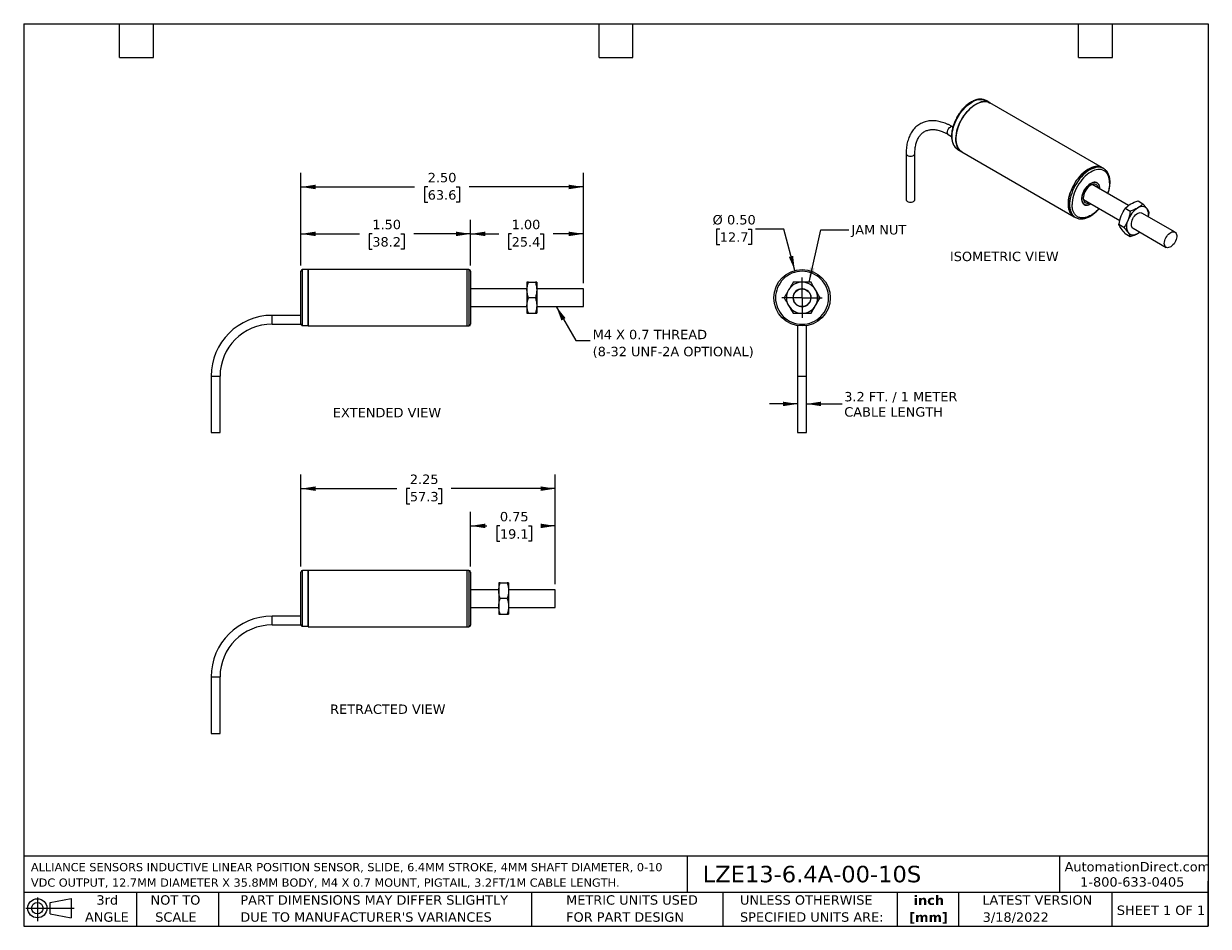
# Model space of a CAD drawing. Header units: inches. Extents: x 0.2 to 10.8, y 0.2 to 8.2.
import ezdxf

# ---------------------------------------------------------------- set-up
doc = ezdxf.new("R2010")
doc.units = ezdxf.units.IN
doc.header["$MEASUREMENT"] = 0
doc.linetypes.add('SLD-Center', pattern=[0.75, 0.6, -0.05, 0.05, -0.05])
doc.linetypes.add('SLD-Solid', pattern=[0])
doc.layers.add('CENTER', color=40, linetype='SLD-Center')
doc.layers.add('DIMENSIONS', color=140, linetype='SLD-Solid', lineweight=25)
doc.layers.add('TEXT', color=140, linetype='SLD-Solid', lineweight=25)
doc.styles.add('SLDTEXTSTYLE0', font='VERDANA.TTF')
doc.styles.add('SLDTEXTSTYLE1', font='VERDANAB.TTF')
doc.styles.get("Standard").update_dxf_attribs({"font": 'VERDANA.TTF'})
doc.dimstyles.new('SLDDIMSTYLE0', dxfattribs={"dimtxt": 0.084961, "dimasz": 0.13, "dimexe": 0, "dimexo": 0.0625, "dimgap": 0.02124, "dimtad": 0, "dimtih": 1, "dimtoh": 1, "dimrnd": 1e-09, "dimzin": 4, "dimdsep": 46, "dimtxsty": 'SLDTEXTSTYLE0', "dimsah": 1, "dimcen": 0.09, "dimadec": 0, "dimazin": 1, "dimtfac": 1, "dimtofl": 0, "dimtmove": 0, "dimatfit": 3, "dimfxl": 0, "dimfrac": 2, "dimtolj": 1, "dimtzin": 12, "dimarcsym": 0})
doc.dimstyles.new('SLDDIMSTYLE1', dxfattribs={"dimtxt": 0.18, "dimasz": 0.13, "dimexe": 0, "dimexo": 0.0625, "dimgap": 0, "dimtad": 0, "dimtih": 1, "dimtoh": 1, "dimdec": 0, "dimrnd": 1e-09, "dimzin": 0, "dimdsep": 46, "dimtxsty": 'Standard', "dimsah": 1, "dimcen": 0.09, "dimadec": 0, "dimazin": 0, "dimtfac": 0.13, "dimtdec": 0, "dimtofl": 0, "dimtmove": 0, "dimatfit": 3, "dimfxl": 0, "dimfrac": 2, "dimtolj": 1, "dimtzin": 0, "dimarcsym": 0})
doc.dimstyles.new('SLDDIMSTYLE2', dxfattribs={"dimtxt": 0.084961, "dimasz": 0.13, "dimexe": 0, "dimexo": 0.0625, "dimgap": 0.02124, "dimtad": 0, "dimtih": 1, "dimtoh": 1, "dimrnd": 1e-09, "dimzin": 12, "dimdsep": 46, "dimtxsty": 'SLDTEXTSTYLE0', "dimsah": 1, "dimcen": 0.09, "dimadec": 0, "dimazin": 3, "dimtfac": 1, "dimtmove": 0, "dimatfit": 0, "dimfxl": 0, "dimfrac": 2, "dimtolj": 1, "dimtzin": 12, "dimarcsym": 0})
doc.dimstyles.new('SLDDIMSTYLE3', dxfattribs={"dimtxt": 0.084961, "dimasz": 0.13, "dimexe": 0, "dimexo": 0.0625, "dimgap": 0.02124, "dimtad": 0, "dimtih": 1, "dimtoh": 1, "dimrnd": 1e-09, "dimzin": 0, "dimdsep": 46, "dimtxsty": 'SLDTEXTSTYLE0', "dimsah": 1, "dimcen": 0, "dimadec": 0, "dimazin": 0, "dimtfac": 1, "dimtofl": 0, "dimtmove": 0, "dimatfit": 3, "dimfxl": 0, "dimfrac": 2, "dimtolj": 1, "dimtzin": 12, "dimarcsym": 0})
doc.dimstyles.new('SLDDIMSTYLE4', dxfattribs={"dimtxt": 0.084961, "dimasz": 0.13, "dimexe": 0, "dimexo": 0.0625, "dimgap": 0.02124, "dimtad": 0, "dimtih": 1, "dimtoh": 1, "dimrnd": 1e-09, "dimdsep": 46, "dimtxsty": 'SLDTEXTSTYLE0', "dimsah": 1, "dimcen": 0.09, "dimadec": 0, "dimazin": 2, "dimtfac": 1, "dimtofl": 0, "dimtmove": 0, "dimatfit": 3, "dimfxl": 0, "dimfrac": 2, "dimtolj": 1, "dimtzin": 12, "dimarcsym": 0})
doc.dimstyles.new('SLDDIMSTYLE5', dxfattribs={"dimtxt": 0.084961, "dimasz": 0.13, "dimexe": 0, "dimexo": 0.0625, "dimgap": 0.02124, "dimtad": 0, "dimtih": 1, "dimtoh": 1, "dimrnd": 1e-09, "dimzin": 12, "dimdsep": 46, "dimtxsty": 'SLDTEXTSTYLE0', "dimsah": 1, "dimcen": 0.09, "dimadec": 0, "dimazin": 3, "dimtfac": 1, "dimtofl": 0, "dimtmove": 0, "dimatfit": 3, "dimfxl": 0, "dimfrac": 2, "dimtolj": 1, "dimtzin": 12, "dimarcsym": 0})

# ---------------------------------------------------------------- blocks, each defined once
blk = doc.blocks.new('Block11')
at = {"color": 7, "linetype": 'SLD-Solid', "lineweight": 18}
for p, q in [((0, 0.113), (0.428, 0.113)), ((0.102, 0.209), (0.102, 0)), ((0.216, 0.164), (0.401, 0.198)), ((0.216, 0.063), (0.216, 0.164)), ((0.401, 0.198), (0.401, 0.029)), ((0.216, 0.063), (0.401, 0.029))]:
    blk.add_line(p, q, dxfattribs=at)
for radius in [0.0846, 0.0506]:
    blk.add_circle((0.102, 0.113), radius, dxfattribs=at)
blk = doc.blocks.new('Block12')
at = {"color": 7, "linetype": 'Continuous'}
blk.add_blockref('Block11', (0, 0), dxfattribs=at)
blk = doc.blocks.new('SW_NOTE_0')
at = {"layer": 'TEXT', "color": 0, "char_height": 0.07292, "attachment_point": 1, "style": 'SLDTEXTSTYLE0'}
for s, insert in [('ALLIANCE SENSORS INDUCTIVE LINEAR POSITION SENSOR, SLIDE, 6.4MM STROKE, 4MM SHAFT DIAMETER, 0-10 ', (0, 0.093)), ('VDC OUTPUT, 12.7MM DIAMETER X 35.8MM BODY, M4 X 0.7 MOUNT, PIGTAIL, 3.2FT/1M CABLE LENGTH.', (0, -0.044))]:
    blk.add_mtext(s, dxfattribs=dict(at, insert=insert))
blk = doc.blocks.new('SW_NOTE_0_1')
at = {"layer": 'TEXT', "color": 0, "char_height": 0.0833, "attachment_point": 2, "style": 'SLDTEXTSTYLE1'}
for s, insert in [('inch', (0.125, 0.106)), ('[mm]', (0.122, -0.045))]:
    blk.add_mtext(s, dxfattribs=dict(at, insert=insert))
blk = doc.blocks.new('SW_NOTE_0_2')
at = {"layer": 'TEXT', "color": 0, "char_height": 0.08333, "attachment_point": 1, "style": 'SLDTEXTSTYLE0'}
for s, insert in [('UNLESS OTHERWISE ', (0, 0.106)), ('SPECIFIED UNITS ARE:', (0, -0.045))]:
    blk.add_mtext(s, dxfattribs=dict(at, insert=insert))
blk = doc.blocks.new('SW_NOTE_0_3')
at = {"layer": 'TEXT', "color": 0, "char_height": 0.08333, "attachment_point": 1, "style": 'SLDTEXTSTYLE0'}
for s, insert in [('PART DIMENSIONS MAY DIFFER SLIGHTLY ', (0, 0.106)), ("DUE TO MANUFACTURER'S VARIANCES", (0, -0.045))]:
    blk.add_mtext(s, dxfattribs=dict(at, insert=insert))
blk = doc.blocks.new('SW_NOTE_0_4')
at = {"layer": 'TEXT', "color": 0, "char_height": 0.0833, "attachment_point": 2, "style": 'SLDTEXTSTYLE0'}
for s, insert in [('NOT TO', (0.207, 0.106)), ('SCALE', (0.211, -0.045))]:
    blk.add_mtext(s, dxfattribs=dict(at, insert=insert))
blk = doc.blocks.new('SW_NOTE_0_5')
at = {"layer": 'TEXT', "color": 0, "char_height": 0.0833, "attachment_point": 2, "style": 'SLDTEXTSTYLE0'}
for s, insert in [('3rd', (0.091, 0.106)), ('ANGLE', (0.087, -0.045))]:
    blk.add_mtext(s, dxfattribs=dict(at, insert=insert))
blk = doc.blocks.new('SW_NOTE_0_6')
at = {"layer": 'TEXT', "color": 0, "char_height": 0.08333, "attachment_point": 1, "style": 'SLDTEXTSTYLE0'}
for s, insert in [('METRIC UNITS USED ', (0, 0.106)), ('FOR PART DESIGN', (0, -0.045))]:
    blk.add_mtext(s, dxfattribs=dict(at, insert=insert))
blk = doc.blocks.new('_D')
at = {"layer": 'DIMENSIONS'}
for p, q in [((2.707, 6.106), (2.707, 6.512)), ((4.211, 6.106), (4.211, 6.512)), ((2.707, 6.387), (3.225, 6.387)), ((3.34, 6.387), (3.311, 6.387)), ((3.311, 6.387), (3.311, 6.252)), ((3.592, 6.387), (3.621, 6.387)), ((3.621, 6.387), (3.621, 6.252)), ((4.211, 6.387), (3.707, 6.387)), ((3.311, 6.252), (3.34, 6.252)), ((3.621, 6.252), (3.592, 6.252))]:
    blk.add_line(p, q, dxfattribs=at)
for points in [[(2.707, 6.387), (2.837, 6.367), (2.837, 6.407)], [(4.211, 6.387), (4.081, 6.407), (4.081, 6.367)]]:
    blk.add_solid(points, dxfattribs=at)
at = {"layer": 'DIMENSIONS', "char_height": 0.0833, "attachment_point": 1, "style": 'SLDTEXTSTYLE0'}
for s, insert in [('1.50', (3.34, 6.512)), ('38.2', (3.34, 6.358))]:
    blk.add_mtext(s, dxfattribs=dict(at, insert=insert))
blk = doc.blocks.new('_D_1')
at = {"layer": 'DIMENSIONS'}
for p, q in [((4.211, 6.106), (4.211, 6.512)), ((5.211, 5.949), (5.211, 6.512)), ((4.211, 6.387), (4.46, 6.387)), ((4.575, 6.387), (4.547, 6.387)), ((4.547, 6.387), (4.547, 6.252)), ((4.828, 6.387), (4.856, 6.387)), ((4.856, 6.387), (4.856, 6.252)), ((5.211, 6.387), (4.943, 6.387)), ((4.547, 6.252), (4.575, 6.252)), ((4.856, 6.252), (4.828, 6.252))]:
    blk.add_line(p, q, dxfattribs=at)
for points in [[(4.211, 6.387), (4.341, 6.367), (4.341, 6.407)], [(5.211, 6.387), (5.081, 6.407), (5.081, 6.367)]]:
    blk.add_solid(points, dxfattribs=at)
at = {"layer": 'DIMENSIONS', "char_height": 0.0833, "attachment_point": 1, "style": 'SLDTEXTSTYLE0'}
for s, insert in [('1.00', (4.575, 6.512)), ('25.4', (4.575, 6.358))]:
    blk.add_mtext(s, dxfattribs=dict(at, insert=insert))
blk = doc.blocks.new('_D_2')
at = {"layer": 'DIMENSIONS'}
for p, q in [((2.707, 6.106), (2.707, 6.928)), ((5.211, 5.949), (5.211, 6.928)), ((2.707, 6.803), (3.715, 6.803)), ((3.831, 6.803), (3.802, 6.803)), ((3.802, 6.803), (3.802, 6.668)), ((4.083, 6.803), (4.112, 6.803)), ((4.112, 6.803), (4.112, 6.668)), ((5.211, 6.803), (4.198, 6.803)), ((3.802, 6.668), (3.831, 6.668)), ((4.112, 6.668), (4.083, 6.668))]:
    blk.add_line(p, q, dxfattribs=at)
for points in [[(2.707, 6.803), (2.837, 6.783), (2.837, 6.823)], [(5.211, 6.803), (5.081, 6.823), (5.081, 6.783)]]:
    blk.add_solid(points, dxfattribs=at)
at = {"layer": 'DIMENSIONS', "char_height": 0.0833, "attachment_point": 1, "style": 'SLDTEXTSTYLE0'}
for s, insert in [('2.50', (3.831, 6.928)), ('63.6', (3.831, 6.774))]:
    blk.add_mtext(s, dxfattribs=dict(at, insert=insert))
blk = doc.blocks.new('SW_NOTE_0_7')
at = {"layer": 'TEXT', "color": 0, "char_height": 0.08333, "attachment_point": 1, "style": 'SLDTEXTSTYLE0'}
for s, insert in [('M4 X 0.7 THREAD', (0.022, 0.096)), ('(8-32 UNF-2A OPTIONAL)', (0.022, -0.055))]:
    blk.add_mtext(s, dxfattribs=dict(at, insert=insert))
blk = doc.blocks.new('_D_3')
at = {"layer": 'DIMENSIONS'}
for p, q in [((7.11, 4.88), (6.86, 4.88)), ((7.188, 4.88), (7.504, 4.88))]:
    blk.add_line(p, q, dxfattribs=at)
for points in [[(7.11, 4.88), (6.98, 4.9), (6.98, 4.86)], [(7.188, 4.88), (7.318, 4.86), (7.318, 4.9)]]:
    blk.add_solid(points, dxfattribs=at)
at = {"layer": 'DIMENSIONS', "char_height": 0.08333, "attachment_point": 1, "style": 'SLDTEXTSTYLE0'}
for s, insert in [('3.2 FT. / 1 METER', (7.523, 4.986)), ('CABLE LENGTH', (7.523, 4.851))]:
    blk.add_mtext(s, dxfattribs=dict(at, insert=insert))
blk = doc.blocks.new('_D_4')
at = {"layer": 'DIMENSIONS'}
for p, q in [((6.42, 6.429), (6.391, 6.429)), ((6.391, 6.429), (6.391, 6.294)), ((6.672, 6.429), (6.701, 6.429)), ((6.701, 6.429), (6.701, 6.294)), ((6.987, 6.429), (6.737, 6.429)), ((7.085, 6.062), (6.987, 6.429)), ((6.391, 6.294), (6.42, 6.294)), ((6.701, 6.294), (6.672, 6.294))]:
    blk.add_line(p, q, dxfattribs=at)
blk.add_solid([(7.085, 6.062), (7.07, 6.193), (7.032, 6.183)], dxfattribs=at)
at = {"layer": 'DIMENSIONS', "char_height": 0.0833, "attachment_point": 1, "style": 'SLDTEXTSTYLE0'}
for s, insert in [('%%c', (6.356, 6.554)), ('0.50', (6.484, 6.554)), ('12.7', (6.42, 6.4))]:
    blk.add_mtext(s, dxfattribs=dict(at, insert=insert))
blk = doc.blocks.new('SW_CENTERMARKSYMBOL_0')
at = {"layer": 'CENTER', "color": 0}
for p, q in [((0, 0.1), (0, 0.178)), ((-0.1, 0), (-0.178, 0)), ((0, 0), (-0.1, 0)), ((0, 0), (0, 0.1)), ((0, 0), (0, -0.1)), ((0, 0), (0.1, 0)), ((0.1, 0), (0.178, 0)), ((0, -0.1), (0, -0.178))]:
    blk.add_line(p, q, dxfattribs=at)
blk = doc.blocks.new('_D_5')
at = {"layer": 'DIMENSIONS'}
for p, q in [((4.211, 3.44), (4.211, 3.924)), ((4.961, 3.283), (4.961, 3.924)), ((4.211, 3.799), (4.356, 3.799)), ((4.471, 3.799), (4.443, 3.799)), ((4.443, 3.799), (4.443, 3.664)), ((4.724, 3.799), (4.752, 3.799)), ((4.752, 3.799), (4.752, 3.664)), ((4.961, 3.799), (4.839, 3.799)), ((4.443, 3.664), (4.471, 3.664)), ((4.752, 3.664), (4.724, 3.664))]:
    blk.add_line(p, q, dxfattribs=at)
for points in [[(4.211, 3.799), (4.341, 3.779), (4.341, 3.819)], [(4.961, 3.799), (4.831, 3.819), (4.831, 3.779)]]:
    blk.add_solid(points, dxfattribs=at)
at = {"layer": 'DIMENSIONS', "char_height": 0.0833, "attachment_point": 1, "style": 'SLDTEXTSTYLE0'}
for s, insert in [('0.75', (4.471, 3.923)), ('19.1', (4.471, 3.769))]:
    blk.add_mtext(s, dxfattribs=dict(at, insert=insert))
blk = doc.blocks.new('_D_6')
at = {"layer": 'DIMENSIONS'}
for p, q in [((2.707, 3.44), (2.707, 4.254)), ((4.961, 3.283), (4.961, 4.254)), ((2.707, 4.129), (3.557, 4.129)), ((3.673, 4.129), (3.644, 4.129)), ((3.644, 4.129), (3.644, 3.994)), ((3.925, 4.129), (3.954, 4.129)), ((3.954, 4.129), (3.954, 3.994)), ((4.961, 4.129), (4.04, 4.129)), ((3.644, 3.994), (3.673, 3.994)), ((3.954, 3.994), (3.925, 3.994))]:
    blk.add_line(p, q, dxfattribs=at)
for points in [[(2.707, 4.129), (2.837, 4.109), (2.837, 4.149)], [(4.961, 4.129), (4.831, 4.149), (4.831, 4.109)]]:
    blk.add_solid(points, dxfattribs=at)
at = {"layer": 'DIMENSIONS', "char_height": 0.0833, "attachment_point": 1, "style": 'SLDTEXTSTYLE0'}
for s, insert in [('2.25', (3.673, 4.254)), ('57.3', (3.673, 4.1))]:
    blk.add_mtext(s, dxfattribs=dict(at, insert=insert))

msp = doc.modelspace()

# ---------------------------------------------------------------- linework, layer by layer
for p, q in [((8.814, 7.548), (8.781, 7.568)), ((9.811, 6.972), (8.814, 7.548)), ((8.444, 7.269), (8.475, 7.251)), ((8.486, 7.335), (8.483, 7.336)), ((8.071, 7.098), (8.071, 6.69)), ((8.149, 6.69), (8.149, 7.098)), ((8.531, 7.135), (8.564, 7.115)), ((8.564, 7.115), (9.561, 6.539)), ((9.823, 6.966), (9.811, 6.972)), ((10.044, 6.639), (9.722, 6.826)), ((9.764, 6.839), (9.757, 6.843)), ((9.644, 6.691), (9.965, 6.505)), ((9.646, 6.651), (9.653, 6.647)), ((10.127, 6.679), (10.171, 6.654)), ((9.561, 6.539), (9.573, 6.533)), ((10.014, 6.614), (10.058, 6.589)), ((10.455, 6.403), (10.162, 6.572)), ((10.163, 6.572), (10.166, 6.569)), ((10.166, 6.569), (10.163, 6.572)), ((10.163, 6.572), (10.164, 6.569)), ((10.22, 6.538), (10.227, 6.574)), ((10.002, 6.444), (9.958, 6.469)), ((10.084, 6.437), (10.377, 6.267)), ((10.014, 6.389), (10.058, 6.364)), ((10.123, 6.391), (10.141, 6.403)), ((2.77, 6.071), (2.722, 6.071)), ((2.722, 5.575), (2.722, 6.071)), ((4.18, 6.071), (2.77, 6.071)), ((2.77, 6.071), (2.77, 5.571)), ((2.77, 5.575), (2.77, 6.071)), ((4.196, 6.071), (4.18, 6.071)), ((4.18, 5.571), (4.18, 6.071)), ((4.196, 6.071), (4.196, 5.571)), ((4.711, 5.899), (4.211, 5.899)), ((4.723, 5.959), (4.785, 5.959)), ((4.797, 5.959), (4.797, 5.89)), ((5.211, 5.899), (4.797, 5.899)), ((4.797, 5.89), (4.797, 5.752)), ((5.211, 5.821), (5.211, 5.899)), ((4.785, 5.821), (4.723, 5.821)), ((5.211, 5.743), (5.211, 5.821)), ((7.206, 5.876), (7.208, 5.871)), ((4.211, 5.743), (4.711, 5.743)), ((4.723, 5.683), (4.785, 5.683)), ((4.797, 5.752), (4.797, 5.683)), ((4.797, 5.743), (5.211, 5.743)), ((2.707, 5.665), (2.451, 5.665)), ((2.451, 5.587), (2.451, 5.665)), ((2.451, 5.587), (2.707, 5.587)), ((2.722, 5.575), (2.77, 5.575)), ((2.77, 5.571), (4.18, 5.571)), ((4.18, 5.571), (4.196, 5.571)), ((7.11, 5.574), (7.11, 5.126)), ((7.188, 5.126), (7.188, 5.574)), ((1.912, 5.126), (1.912, 4.626)), ((1.912, 5.126), (1.99, 5.126)), ((1.99, 4.626), (1.99, 5.126)), ((7.11, 5.126), (7.11, 4.626)), ((7.11, 5.126), (7.188, 5.126)), ((7.188, 4.626), (7.188, 5.126)), ((1.912, 4.626), (1.99, 4.626)), ((7.11, 4.626), (7.188, 4.626)), ((2.77, 3.405), (2.722, 3.405)), ((2.722, 2.909), (2.722, 3.405)), ((4.18, 3.405), (2.77, 3.405)), ((2.77, 3.405), (2.77, 2.905)), ((2.77, 2.909), (2.77, 3.405)), ((4.196, 3.405), (4.18, 3.405)), ((4.18, 2.905), (4.18, 3.405)), ((4.196, 3.405), (4.196, 2.905)), ((4.461, 3.293), (4.461, 3.224)), ((4.473, 3.293), (4.535, 3.293)), ((4.547, 3.293), (4.547, 3.224)), ((4.461, 3.233), (4.211, 3.233)), ((4.461, 3.224), (4.461, 3.155)), ((4.461, 3.155), (4.461, 3.086)), ((4.535, 3.155), (4.473, 3.155)), ((4.961, 3.233), (4.547, 3.233)), ((4.547, 3.224), (4.547, 3.086)), ((4.961, 3.155), (4.961, 3.233)), ((4.961, 3.077), (4.961, 3.155)), ((4.211, 3.077), (4.461, 3.077)), ((4.461, 3.086), (4.461, 3.017)), ((4.547, 3.086), (4.547, 3.017)), ((4.547, 3.077), (4.961, 3.077)), ((4.547, 3.076), (4.547, 3.076)), ((2.707, 2.999), (2.451, 2.999)), ((2.451, 2.921), (2.451, 2.999)), ((4.473, 3.017), (4.535, 3.017)), ((2.451, 2.921), (2.707, 2.921)), ((2.722, 2.909), (2.77, 2.909)), ((2.77, 2.905), (4.18, 2.905)), ((4.18, 2.905), (4.196, 2.905)), ((1.912, 2.46), (1.912, 1.96)), ((1.912, 2.46), (1.99, 2.46)), ((1.99, 1.96), (1.99, 2.46)), ((1.912, 1.96), (1.99, 1.96))]:
    msp.add_line(p, q)
at = {"flags": 128}
for points in [[(8.531, 7.135), (8.53, 7.135), (8.518, 7.143), (8.508, 7.154), (8.499, 7.166), (8.491, 7.18), (8.486, 7.196), (8.482, 7.214), (8.479, 7.233), (8.479, 7.253), (8.48, 7.274), (8.483, 7.296), (8.488, 7.318), (8.494, 7.341), (8.502, 7.364), (8.512, 7.387), (8.523, 7.409), (8.535, 7.431), (8.548, 7.452), (8.563, 7.472), (8.579, 7.49), (8.595, 7.508), (8.612, 7.524), (8.629, 7.538), (8.647, 7.55), (8.664, 7.56), (8.682, 7.568), (8.699, 7.574), (8.716, 7.578), (8.732, 7.579), (8.748, 7.578), (8.763, 7.575), (8.776, 7.57), (8.781, 7.568)], [(8.814, 7.548), (8.813, 7.549), (8.8, 7.555), (8.785, 7.558), (8.77, 7.56), (8.754, 7.559), (8.737, 7.556), (8.72, 7.55), (8.703, 7.543), (8.685, 7.533), (8.667, 7.521), (8.65, 7.508), (8.633, 7.492), (8.617, 7.476), (8.601, 7.457), (8.586, 7.438), (8.572, 7.417), (8.56, 7.395), (8.549, 7.373), (8.539, 7.351), (8.53, 7.328), (8.523, 7.305), (8.518, 7.283), (8.515, 7.261), (8.513, 7.24), (8.513, 7.219), (8.515, 7.2), (8.518, 7.182), (8.523, 7.166), (8.53, 7.151), (8.539, 7.138), (8.549, 7.127), (8.56, 7.118), (8.564, 7.115)], [(8.564, 7.115), (8.564, 7.115), (8.552, 7.124), (8.542, 7.134), (8.533, 7.147), (8.525, 7.161), (8.52, 7.177), (8.516, 7.194), (8.513, 7.213), (8.513, 7.233), (8.514, 7.254), (8.517, 7.276), (8.522, 7.299), (8.528, 7.321), (8.536, 7.344), (8.546, 7.367), (8.557, 7.389), (8.569, 7.411), (8.582, 7.432), (8.597, 7.452), (8.613, 7.471), (8.629, 7.488), (8.646, 7.504), (8.663, 7.518), (8.681, 7.53), (8.698, 7.54), (8.716, 7.549), (8.733, 7.554), (8.75, 7.558), (8.766, 7.56), (8.782, 7.559), (8.797, 7.556), (8.81, 7.55), (8.814, 7.548)], [(8.444, 7.269), (8.444, 7.269), (8.44, 7.273), (8.437, 7.279), (8.436, 7.287), (8.437, 7.295), (8.44, 7.305), (8.444, 7.314), (8.45, 7.322), (8.457, 7.329), (8.464, 7.334)], [(8.071, 7.098), (8.073, 7.092), (8.077, 7.087), (8.083, 7.082), (8.091, 7.079), (8.1, 7.077), (8.11, 7.076), (8.12, 7.077), (8.13, 7.079), (8.138, 7.082), (8.144, 7.087), (8.148, 7.092), (8.149, 7.098)], [(9.561, 6.539), (9.557, 6.542), (9.546, 6.551), (9.536, 6.562), (9.527, 6.575), (9.52, 6.59), (9.515, 6.607), (9.512, 6.625), (9.51, 6.644), (9.51, 6.664), (9.512, 6.685), (9.515, 6.707), (9.52, 6.73), (9.527, 6.752), (9.536, 6.775), (9.546, 6.798), (9.557, 6.82), (9.57, 6.841), (9.583, 6.862), (9.598, 6.882), (9.614, 6.9), (9.63, 6.917), (9.647, 6.932), (9.665, 6.946), (9.682, 6.957), (9.7, 6.967), (9.717, 6.975), (9.734, 6.98), (9.751, 6.983), (9.767, 6.984), (9.782, 6.983), (9.797, 6.979), (9.81, 6.973), (9.811, 6.972)], [(9.811, 6.972), (9.81, 6.973), (9.797, 6.979), (9.782, 6.983), (9.767, 6.984), (9.751, 6.983), (9.734, 6.98), (9.717, 6.975), (9.7, 6.967), (9.682, 6.957), (9.665, 6.946), (9.647, 6.932), (9.63, 6.917), (9.614, 6.9), (9.598, 6.882), (9.583, 6.862), (9.57, 6.841), (9.557, 6.82), (9.546, 6.798), (9.536, 6.775), (9.527, 6.752), (9.52, 6.73), (9.515, 6.707), (9.512, 6.685), (9.51, 6.664), (9.51, 6.644), (9.512, 6.625), (9.515, 6.607), (9.52, 6.59), (9.527, 6.575), (9.536, 6.562), (9.546, 6.551), (9.557, 6.542), (9.561, 6.539)], [(9.822, 6.966), (9.821, 6.967), (9.808, 6.973), (9.794, 6.976), (9.778, 6.978), (9.762, 6.977), (9.746, 6.973), (9.728, 6.968), (9.711, 6.961), (9.693, 6.951), (9.676, 6.939), (9.658, 6.926), (9.641, 6.91), (9.625, 6.893), (9.609, 6.875), (9.595, 6.856), (9.581, 6.835), (9.568, 6.813), (9.557, 6.791), (9.547, 6.769), (9.539, 6.746), (9.532, 6.723), (9.526, 6.701), (9.523, 6.679), (9.521, 6.658), (9.521, 6.637), (9.523, 6.618), (9.526, 6.6), (9.532, 6.584), (9.539, 6.569), (9.547, 6.556), (9.557, 6.545), (9.568, 6.536), (9.573, 6.533)], [(9.787, 6.788), (9.787, 6.789), (9.787, 6.802), (9.784, 6.814), (9.78, 6.824), (9.774, 6.832), (9.766, 6.839), (9.758, 6.843), (9.748, 6.845), (9.737, 6.845), (9.726, 6.842), (9.714, 6.838), (9.702, 6.831), (9.691, 6.822), (9.68, 6.811), (9.669, 6.799), (9.659, 6.786), (9.65, 6.772), (9.643, 6.757), (9.637, 6.742), (9.633, 6.727), (9.63, 6.712), (9.629, 6.698), (9.63, 6.685), (9.633, 6.673), (9.637, 6.663), (9.643, 6.654), (9.65, 6.648), (9.659, 6.643), (9.669, 6.641), (9.68, 6.642), (9.691, 6.644), (9.702, 6.649), (9.709, 6.653)], [(9.709, 6.653), (9.699, 6.648), (9.688, 6.644), (9.676, 6.642), (9.666, 6.643), (9.656, 6.645), (9.648, 6.651), (9.641, 6.658), (9.636, 6.667), (9.632, 6.678), (9.63, 6.691), (9.63, 6.705), (9.632, 6.72), (9.636, 6.735), (9.641, 6.751), (9.648, 6.766), (9.656, 6.781), (9.666, 6.795), (9.676, 6.807), (9.688, 6.819), (9.699, 6.828), (9.711, 6.836), (9.723, 6.841), (9.735, 6.844), (9.746, 6.844), (9.756, 6.843), (9.765, 6.839), (9.773, 6.832), (9.779, 6.824), (9.783, 6.814), (9.786, 6.802), (9.787, 6.789), (9.787, 6.789)], [(9.773, 6.796), (9.771, 6.804), (9.767, 6.813), (9.761, 6.82), (9.753, 6.825), (9.745, 6.828), (9.735, 6.828), (9.725, 6.827), (9.714, 6.822), (9.703, 6.816), (9.692, 6.808), (9.682, 6.798), (9.672, 6.786), (9.664, 6.774), (9.656, 6.76), (9.65, 6.746), (9.646, 6.732), (9.643, 6.718), (9.642, 6.705), (9.643, 6.693), (9.646, 6.682), (9.65, 6.673), (9.656, 6.666), (9.664, 6.661), (9.672, 6.658), (9.682, 6.658), (9.692, 6.66), (9.695, 6.661)], [(8.071, 6.69), (8.073, 6.684), (8.077, 6.679), (8.083, 6.674), (8.091, 6.67), (8.1, 6.668), (8.11, 6.667), (8.12, 6.668), (8.13, 6.67), (8.138, 6.674), (8.144, 6.679), (8.148, 6.684), (8.149, 6.69)], [(10.09, 6.433), (10.083, 6.436), (10.076, 6.442), (10.072, 6.45), (10.069, 6.459), (10.068, 6.47), (10.068, 6.482), (10.071, 6.495), (10.075, 6.508), (10.081, 6.522), (10.088, 6.534), (10.097, 6.545), (10.106, 6.555), (10.116, 6.564), (10.127, 6.57), (10.137, 6.574), (10.146, 6.576), (10.155, 6.575), (10.163, 6.572), (10.163, 6.572)], [(10.36, 6.303), (10.361, 6.315), (10.364, 6.328), (10.368, 6.34), (10.374, 6.353), (10.381, 6.365), (10.389, 6.376), (10.398, 6.386), (10.408, 6.394), (10.418, 6.4), (10.428, 6.404), (10.437, 6.406), (10.446, 6.406), (10.454, 6.403), (10.46, 6.398), (10.465, 6.391), (10.469, 6.383), (10.47, 6.372), (10.47, 6.361), (10.469, 6.349), (10.465, 6.336), (10.46, 6.323), (10.454, 6.311), (10.446, 6.299), (10.437, 6.289), (10.428, 6.28), (10.418, 6.273), (10.408, 6.268), (10.398, 6.265), (10.389, 6.264), (10.381, 6.265), (10.374, 6.269), (10.368, 6.275), (10.364, 6.283), (10.361, 6.292), (10.36, 6.303)], [(10.123, 6.391), (10.136, 6.4), (10.141, 6.403)]]:
    msp.add_lwpolyline(points, dxfattribs=at)
for radius in [0.25, 0.078]:
    msp.add_circle((7.149, 5.821), radius)
for centre, radius, start, end in [((8.475, 7.318), 0.0196, 65.6279, 125.6826), ((10.237, 6.438), 0.211, 122.638, 159.7729), ((10.162, 6.569), 0.0606, 40.5328, 129.2482), ((10.151, 6.455), 0.126, 153.4364, 206.5636), ((10.12, 6.559), 0.101, 348.5297, 29.9416), ((10.085, 6.438), 0.0606, 220.5328, 309.2482), ((2.722, 6.056), 0.015, 90, 180), ((4.196, 6.056), 0.015, 0, 90), ((7.149, 5.821), 0.138, 150, 210), ((7.149, 5.821), 0.138, 90, 150), ((7.149, 5.821), 0.0787, 44.4775, 0), ((7.149, 5.821), 0.138, 30, 90), ((7.149, 5.821), 0.138, 330, 30), ((7.149, 5.821), 0.138, 210, 270), ((7.149, 5.821), 0.138, 270, 330), ((2.451, 5.126), 0.539, 90, 180), ((2.451, 5.126), 0.461, 90, 180), ((4.196, 5.586), 0.015, 270, 0), ((2.722, 3.39), 0.015, 90, 180), ((4.196, 3.39), 0.015, 0, 90), ((2.451, 2.46), 0.539, 90, 180), ((2.451, 2.46), 0.461, 90, 180), ((4.196, 2.92), 0.015, 270, 0)]:
    msp.add_arc(centre, radius, start, end)
for points, knots in [([(8.783, 7.566), (8.782, 7.567), (8.776, 7.57), (8.765, 7.575), (8.751, 7.579), (8.737, 7.581), (8.722, 7.581), (8.706, 7.579), (8.691, 7.575), (8.675, 7.569), (8.659, 7.562), (8.643, 7.553), (8.627, 7.543), (8.612, 7.531), (8.597, 7.518), (8.583, 7.504), (8.569, 7.489), (8.558, 7.475), (8.548, 7.462), (8.539, 7.449), (8.532, 7.438), (8.527, 7.43), (8.525, 7.426)], [0, 0, 0, 0, 0.019949, 0.07756, 0.137505, 0.192507, 0.248002, 0.303897, 0.360039, 0.416271, 0.472464, 0.528512, 0.584323, 0.639817, 0.694856, 0.749169, 0.802142, 0.852024, 0.895006, 0.92905, 0.968713, 1, 1, 1, 1]), ([(8.483, 7.336), (8.48, 7.338), (8.47, 7.344), (8.452, 7.353), (8.429, 7.363), (8.406, 7.372), (8.383, 7.379), (8.361, 7.384), (8.338, 7.388), (8.316, 7.39), (8.294, 7.39), (8.273, 7.388), (8.252, 7.384), (8.231, 7.378), (8.212, 7.37), (8.193, 7.36), (8.175, 7.349), (8.158, 7.335), (8.142, 7.318), (8.128, 7.301), (8.115, 7.282), (8.105, 7.262), (8.096, 7.241), (8.088, 7.219), (8.081, 7.195), (8.077, 7.171), (8.073, 7.145), (8.072, 7.121), (8.072, 7.105), (8.071, 7.098)], [0, 0, 0, 0, 0.014392, 0.051519, 0.08877, 0.126118, 0.163539, 0.201009, 0.238507, 0.276015, 0.313526, 0.351054, 0.388637, 0.426349, 0.464297, 0.502623, 0.541492, 0.581052, 0.621456, 0.662852, 0.700605, 0.738688, 0.777065, 0.815681, 0.854474, 0.893379, 0.932341, 0.971314, 1, 1, 1, 1]), ([(8.525, 7.426), (8.521, 7.419), (8.516, 7.409), (8.508, 7.394), (8.502, 7.382), (8.496, 7.366), (8.491, 7.35), (8.485, 7.333), (8.481, 7.315), (8.478, 7.298), (8.475, 7.281), (8.474, 7.263), (8.474, 7.246), (8.476, 7.23), (8.478, 7.215), (8.482, 7.2), (8.487, 7.186), (8.493, 7.173), (8.501, 7.161), (8.51, 7.15), (8.52, 7.141), (8.527, 7.137), (8.53, 7.135)], [0, 0, 0, 0, 0.062673, 0.088034, 0.130036, 0.17347, 0.219879, 0.268095, 0.317655, 0.368193, 0.419463, 0.471292, 0.523563, 0.5762, 0.629146, 0.682366, 0.735849, 0.789616, 0.843738, 0.898371, 0.953801, 1, 1, 1, 1]), ([(8.149, 7.098), (8.149, 7.102), (8.149, 7.114), (8.151, 7.132), (8.153, 7.153), (8.156, 7.172), (8.161, 7.191), (8.167, 7.208), (8.173, 7.224), (8.181, 7.239), (8.19, 7.253), (8.2, 7.266), (8.211, 7.277), (8.223, 7.287), (8.237, 7.296), (8.252, 7.302), (8.267, 7.307), (8.283, 7.31), (8.3, 7.312), (8.317, 7.312), (8.335, 7.31), (8.354, 7.306), (8.373, 7.301), (8.392, 7.294), (8.412, 7.286), (8.43, 7.277), (8.44, 7.271), (8.444, 7.268)], [0, 0, 0, 0, 0.021549, 0.059978, 0.098493, 0.137118, 0.175901, 0.214922, 0.254302, 0.294207, 0.334857, 0.376538, 0.419584, 0.464337, 0.511032, 0.559613, 0.604096, 0.647523, 0.690008, 0.731757, 0.772978, 0.813845, 0.854489, 0.895007, 0.935465, 0.975899, 1, 1, 1, 1]), ([(9.875, 6.839), (9.875, 6.89), (9.857, 6.929), (9.795, 6.965), (9.752, 6.961), (9.664, 6.91), (9.622, 6.865), (9.56, 6.757), (9.542, 6.698), (9.542, 6.647)], [0, 0, 0, 0, 0.25, 0.25, 0.5, 0.5, 0.75, 0.75, 1, 1, 1, 1]), ([(9.861, 6.745), (9.861, 6.747), (9.864, 6.754), (9.868, 6.768), (9.872, 6.785), (9.876, 6.802), (9.878, 6.82), (9.879, 6.837), (9.879, 6.854), (9.878, 6.87), (9.875, 6.886), (9.872, 6.901), (9.867, 6.915), (9.86, 6.928), (9.853, 6.94), (9.843, 6.95), (9.833, 6.959), (9.826, 6.964), (9.822, 6.966)], [0, 0, 0, 0, 0.0179, 0.078238, 0.140256, 0.2035, 0.267658, 0.332516, 0.397928, 0.463797, 0.530055, 0.596653, 0.663582, 0.730866, 0.798593, 0.866961, 0.936326, 1, 1, 1, 1]), ([(9.875, 6.839), (9.874, 6.831), (9.874, 6.815), (9.87, 6.789), (9.865, 6.766), (9.86, 6.752), (9.858, 6.747)], [0, 0, 0, 0, 0.2730267, 0.5545224, 0.8440548, 1, 1, 1, 1]), ([(9.78, 6.612), (9.777, 6.608), (9.767, 6.597), (9.749, 6.58), (9.729, 6.564), (9.708, 6.551), (9.688, 6.54), (9.667, 6.533), (9.649, 6.529), (9.632, 6.528), (9.617, 6.53), (9.603, 6.533), (9.591, 6.539), (9.579, 6.547), (9.569, 6.558), (9.561, 6.569), (9.553, 6.584), (9.547, 6.603), (9.543, 6.624), (9.542, 6.64), (9.542, 6.647)], [0, 0, 0, 0, 0.034597, 0.098643, 0.160958, 0.221419, 0.28184, 0.344156, 0.40824, 0.458303, 0.508409, 0.559537, 0.610709, 0.661837, 0.71301, 0.763072, 0.813178, 0.877224, 0.939549, 1, 1, 1, 1]), ([(9.573, 6.533), (9.574, 6.532), (9.578, 6.529), (9.588, 6.526), (9.602, 6.521), (9.617, 6.52), (9.632, 6.52), (9.647, 6.522), (9.663, 6.526), (9.679, 6.531), (9.695, 6.538), (9.71, 6.547), (9.726, 6.558), (9.741, 6.569), (9.756, 6.582), (9.77, 6.596), (9.779, 6.606), (9.783, 6.61)], [0, 0, 0, 0, 0.0080272, 0.0815254, 0.158002, 0.2281711, 0.2989696, 0.3702788, 0.4419032, 0.513642, 0.585332, 0.656835, 0.7280369, 0.7988345, 0.8690515, 0.9383433, 1, 1, 1, 1]), ([(2.707, 5.591), (2.707, 5.602), (2.707, 5.635), (2.707, 5.729), (2.707, 5.787), (2.707, 5.902), (2.707, 5.956), (2.707, 6.034), (2.707, 6.056), (2.707, 6.056)], [0, 0, 0, 0, 0.25, 0.25, 0.5, 0.5, 0.75, 0.75, 1, 1, 1, 1]), ([(4.211, 6.056), (4.211, 6.056), (4.211, 6.031), (4.211, 5.943), (4.211, 5.883), (4.211, 5.821)], [0, 0, 0, 0, 0.5, 0.5, 1, 1, 1, 1]), ([(7.384, 5.821), (7.384, 5.883), (7.36, 5.943), (7.272, 6.031), (7.212, 6.056), (7.087, 6.056), (7.027, 6.031), (6.939, 5.943), (6.914, 5.883), (6.914, 5.821)], [0, 0, 0, 0, 0.25, 0.25, 0.5, 0.5, 0.75, 0.75, 1, 1, 1, 1]), ([(4.711, 5.959), (4.711, 5.959), (4.711, 5.952), (4.711, 5.928), (4.711, 5.911), (4.711, 5.89)], [0, 0, 0, 0, 0.5, 0.5, 1, 1, 1, 1]), ([(4.211, 5.821), (4.211, 5.759), (4.211, 5.699), (4.211, 5.611), (4.211, 5.586), (4.211, 5.586)], [0, 0, 0, 0, 0.5, 0.5, 1, 1, 1, 1]), ([(6.914, 5.821), (6.914, 5.759), (6.939, 5.699), (7.027, 5.611), (7.087, 5.586), (7.212, 5.586), (7.272, 5.611), (7.36, 5.699), (7.384, 5.759), (7.384, 5.821)], [0, 0, 0, 0, 0.25, 0.25, 0.5, 0.5, 0.75, 0.75, 1, 1, 1, 1]), ([(7.206, 5.876), (7.207, 5.875), (7.209, 5.872), (7.212, 5.868), (7.215, 5.864), (7.218, 5.86), (7.22, 5.855), (7.223, 5.849), (7.226, 5.841), (7.228, 5.831), (7.228, 5.824), (7.228, 5.821)], [0, 0, 0, 0, 0.083894, 0.167103, 0.249977, 0.332871, 0.416138, 0.500127, 0.667148, 0.832826, 1, 1, 1, 1]), ([(7.223, 5.798), (7.225, 5.802), (7.228, 5.809), (7.228, 5.817), (7.228, 5.821)], [0, 0, 0, 0, 0.5280641, 1, 1, 1, 1]), ([(4.711, 5.752), (4.711, 5.731), (4.711, 5.714), (4.711, 5.69), (4.711, 5.683), (4.711, 5.683)], [0, 0, 0, 0, 0.5, 0.5, 1, 1, 1, 1]), ([(2.707, 5.591), (2.707, 5.587), (2.708, 5.583), (2.714, 5.577), (2.718, 5.575), (2.722, 5.575)], [0, 0, 0, 0, 0.5, 0.5, 1, 1, 1, 1]), ([(2.707, 2.925), (2.707, 2.936), (2.707, 2.969), (2.707, 3.062), (2.707, 3.121), (2.707, 3.236), (2.707, 3.29), (2.707, 3.368), (2.707, 3.39), (2.707, 3.39)], [0, 0, 0, 0, 0.25, 0.25, 0.5, 0.5, 0.75, 0.75, 1, 1, 1, 1]), ([(4.211, 3.39), (4.211, 3.39), (4.211, 3.365), (4.211, 3.277), (4.211, 3.217), (4.211, 3.155)], [0, 0, 0, 0, 0.5, 0.5, 1, 1, 1, 1]), ([(4.211, 3.155), (4.211, 3.093), (4.211, 3.033), (4.211, 2.945), (4.211, 2.92), (4.211, 2.92)], [0, 0, 0, 0, 0.5, 0.5, 1, 1, 1, 1]), ([(2.707, 2.925), (2.707, 2.921), (2.708, 2.917), (2.714, 2.911), (2.718, 2.909), (2.722, 2.909)], [0, 0, 0, 0, 0.5, 0.5, 1, 1, 1, 1])]:
    msp.add_open_spline(points, degree=3, knots=knots)
for points in [[(10.014, 6.614), (10.027, 6.628), (10.043, 6.641), (10.062, 6.652)], [(10.123, 6.616), (10.104, 6.605), (10.082, 6.596), (10.058, 6.589)], [(10.062, 6.652), (10.081, 6.663), (10.103, 6.672), (10.127, 6.679)], [(10.171, 6.654), (10.158, 6.64), (10.142, 6.627), (10.123, 6.616)], [(10.208, 6.609), (10.198, 6.622), (10.185, 6.638), (10.171, 6.654)], [(9.958, 6.469), (9.962, 6.496), (9.968, 6.522), (9.978, 6.547)], [(9.978, 6.547), (9.987, 6.571), (10, 6.594), (10.014, 6.614)], [(10.039, 6.511), (10.029, 6.487), (10.016, 6.464), (10.002, 6.444)], [(10.058, 6.589), (10.054, 6.562), (10.048, 6.536), (10.039, 6.511)], [(10.227, 6.574), (10.223, 6.584), (10.217, 6.595), (10.208, 6.609)], [(9.978, 6.434), (9.968, 6.448), (9.962, 6.459), (9.958, 6.469)], [(10.014, 6.389), (10, 6.405), (9.987, 6.42), (9.978, 6.434)], [(10.002, 6.444), (10.016, 6.428), (10.029, 6.412), (10.039, 6.399)], [(10.039, 6.399), (10.048, 6.385), (10.054, 6.374), (10.058, 6.364)], [(10.058, 6.364), (10.082, 6.371), (10.104, 6.38), (10.123, 6.391)], [(4.711, 5.89), (4.711, 5.913), (4.716, 5.936), (4.723, 5.959)], [(4.723, 5.959), (4.716, 5.959), (4.711, 5.959), (4.711, 5.959)], [(4.723, 5.821), (4.716, 5.843), (4.711, 5.866), (4.711, 5.89)], [(4.711, 5.89), (4.711, 5.869), (4.711, 5.845), (4.711, 5.821)], [(4.785, 5.959), (4.793, 5.936), (4.797, 5.913), (4.797, 5.89)], [(4.797, 5.959), (4.797, 5.959), (4.793, 5.959), (4.785, 5.959)], [(4.797, 5.89), (4.797, 5.866), (4.793, 5.843), (4.785, 5.821)], [(7.03, 5.89), (7.017, 5.866), (7.003, 5.843), (6.99, 5.821)], [(7.07, 5.959), (7.057, 5.936), (7.044, 5.913), (7.03, 5.89)], [(7.149, 5.959), (7.122, 5.959), (7.096, 5.959), (7.07, 5.959)], [(7.229, 5.959), (7.203, 5.959), (7.177, 5.959), (7.149, 5.959)], [(7.269, 5.89), (7.255, 5.913), (7.242, 5.936), (7.229, 5.959)], [(7.309, 5.821), (7.296, 5.843), (7.282, 5.866), (7.269, 5.89)], [(4.711, 5.752), (4.711, 5.775), (4.716, 5.798), (4.723, 5.821)], [(4.711, 5.821), (4.711, 5.797), (4.711, 5.773), (4.711, 5.752)], [(4.785, 5.821), (4.793, 5.798), (4.797, 5.775), (4.797, 5.752)], [(6.99, 5.821), (7.003, 5.798), (7.017, 5.775), (7.03, 5.752)], [(7.269, 5.752), (7.282, 5.775), (7.296, 5.798), (7.309, 5.821)], [(4.723, 5.683), (4.716, 5.706), (4.711, 5.728), (4.711, 5.752)], [(4.711, 5.683), (4.711, 5.683), (4.716, 5.683), (4.723, 5.683)], [(4.797, 5.752), (4.797, 5.728), (4.793, 5.706), (4.785, 5.683)], [(4.785, 5.683), (4.793, 5.683), (4.797, 5.683), (4.797, 5.683)], [(7.03, 5.752), (7.044, 5.728), (7.057, 5.706), (7.07, 5.683)], [(7.07, 5.683), (7.096, 5.683), (7.122, 5.683), (7.149, 5.683)], [(7.149, 5.683), (7.177, 5.683), (7.203, 5.683), (7.229, 5.683)], [(7.229, 5.683), (7.242, 5.706), (7.255, 5.728), (7.269, 5.752)], [(4.461, 3.224), (4.461, 3.247), (4.466, 3.27), (4.473, 3.293)], [(4.473, 3.293), (4.466, 3.293), (4.461, 3.293), (4.461, 3.293)], [(4.535, 3.293), (4.543, 3.27), (4.547, 3.247), (4.547, 3.224)], [(4.547, 3.293), (4.547, 3.293), (4.543, 3.293), (4.535, 3.293)], [(4.473, 3.155), (4.466, 3.177), (4.461, 3.2), (4.461, 3.224)], [(4.461, 3.086), (4.461, 3.109), (4.466, 3.132), (4.473, 3.155)], [(4.547, 3.224), (4.547, 3.2), (4.543, 3.177), (4.535, 3.155)], [(4.535, 3.155), (4.543, 3.132), (4.547, 3.109), (4.547, 3.086)], [(4.473, 3.017), (4.466, 3.04), (4.461, 3.062), (4.461, 3.086)], [(4.547, 3.086), (4.547, 3.062), (4.543, 3.04), (4.535, 3.017)], [(4.461, 3.017), (4.461, 3.017), (4.466, 3.017), (4.473, 3.017)], [(4.535, 3.017), (4.543, 3.017), (4.547, 3.017), (4.547, 3.017)]]:
    msp.add_open_spline(points, degree=3)
at = {"layer": 'TEXT'}
for p, q in [((0.25, 8.25), (10.75, 8.25)), ((0.25, 8.25), (0.25, 0.25)), ((1.1, 7.95), (1.1, 8.25)), ((1.4, 7.95), (1.4, 8.25)), ((5.35, 7.95), (5.35, 8.25)), ((5.65, 7.95), (5.65, 8.25)), ((9.6, 7.95), (9.6, 8.25)), ((9.9, 7.95), (9.9, 8.25)), ((10.75, 8.25), (10.75, 0.25)), ((1.1, 7.95), (1.4, 7.95)), ((5.35, 7.95), (5.65, 7.95)), ((9.6, 7.95), (9.9, 7.95)), ((10.75, 0.871), (0.25, 0.871)), ((6.132, 0.871), (6.132, 0.55)), ((9.432, 0.871), (9.432, 0.55)), ((10.75, 0.25), (10.75, 0.65)), ((10.75, 0.55), (0.25, 0.55)), ((1.25, 0.55), (1.25, 0.25)), ((1.977, 0.55), (1.977, 0.25)), ((4.75, 0.55), (4.75, 0.25)), ((6.448, 0.55), (6.448, 0.25)), ((7.993, 0.55), (7.993, 0.25)), ((8.536, 0.55), (8.536, 0.25)), ((9.896, 0.55), (9.896, 0.25)), ((0.25, 0.25), (10.75, 0.25))]:
    msp.add_line(p, q, dxfattribs=at)

# ---------------------------------------------------------------- block references
at = {"layer": 'CENTER'}
msp.add_blockref('SW_CENTERMARKSYMBOL_0', (7.149, 5.821), dxfattribs=at)
at = {"layer": 'TEXT'}
for name, p in [('SW_NOTE_0_7', (5.271, 5.441)), ('SW_NOTE_0', (0.314, 0.718)), ('SW_NOTE_0_5', (0.9, 0.419)), ('SW_NOTE_0_4', (1.388, 0.419)), ('SW_NOTE_0_3', (2.17, 0.419)), ('SW_NOTE_0_6', (5.058, 0.419)), ('SW_NOTE_0_2', (6.599, 0.419)), ('SW_NOTE_0_1', (8.148, 0.417)), ('Block12', (0.269, 0.297))]:
    msp.add_blockref(name, p, dxfattribs=at)

# ---------------------------------------------------------------- texts
at = {"layer": 'TEXT', "style": 'SLDTEXTSTYLE0'}
for s, insert, char_height, attachment_point in [('JAM NUT', (7.587, 6.465), 0.0833, 1), ('ISOMETRIC VIEW', (8.46, 6.229), 0.08333, 1), ('EXTENDED VIEW', (2.99, 4.845), 0.08333, 1), ('RETRACTED VIEW', (2.966, 2.216), 0.08333, 1), ('LZE13-6.4A-00-10S', (6.268, 0.786), 0.14583, 1), ('AutomationDirect.com', (9.476, 0.82), 0.08333, 1), ('1-800-633-0405', (9.614, 0.685), 0.08333, 1), ('LATEST VERSION', (9.234, 0.525), 0.08333, 2), ('SHEET 1 OF 1', (9.939, 0.434), 0.08333, 1), ('3/18/2022', (9.043, 0.373), 0.0833, 2)]:
    msp.add_mtext(s, dxfattribs=dict(at, insert=insert, char_height=char_height, attachment_point=attachment_point))

# ---------------------------------------------------------------- dimensions: what is measured, and where the dimension line sits
at = {"layer": 'DIMENSIONS'}
for base, p1, p2, dimstyle, picture, middle in [((5.211, 6.803), (2.707, 6.056), (5.211, 5.899), 'SLDDIMSTYLE0', '_D_2', (3.957, 6.803)), ((4.211, 6.387), (2.707, 6.056), (4.211, 6.056), 'SLDDIMSTYLE0', '_D', (3.466, 6.387)), ((5.211, 6.387), (4.211, 6.056), (5.211, 5.899), 'SLDDIMSTYLE0', '_D_1', (4.701, 6.387)), ((4.961, 3.799), (4.211, 3.39), (4.961, 3.233), 'SLDDIMSTYLE4', '_D_5', (4.598, 3.799))]:
    dim = msp.add_linear_dim(base=base, p1=p1, p2=p2, dimstyle=dimstyle, dxfattribs=at)
    dim.commit()
    dim.dimension.update_dxf_attribs({"geometry": picture, "text_midpoint": middle, "dimtype": 160})
dim = msp.add_diameter_dim_2p(p1=(7.214, 5.579), p2=(7.085, 6.062), dimstyle='SLDDIMSTYLE3', dxfattribs=at)
dim.commit()
dim.dimension.update_dxf_attribs({"geometry": '_D_4', "text_midpoint": (6.546, 6.429), "dimtype": 163})
dim = msp.add_linear_dim(base=(7.188, 4.88), p1=(7.11, 4.626), p2=(7.188, 4.626), text='3.2 FT. / 1 METER\\PCABLE LENGTH', dimstyle='SLDDIMSTYLE2', dxfattribs=at)
dim.commit()
dim.dimension.update_dxf_attribs({"geometry": '_D_3', "text_midpoint": (8.029, 4.88), "dimtype": 160})
dim = msp.add_linear_dim(base=(4.961, 4.129), p1=(2.707, 3.39), p2=(4.961, 3.233), angle=0, dimstyle='SLDDIMSTYLE5', dxfattribs=at)
dim.commit()
dim.dimension.update_dxf_attribs({"geometry": '_D_6', "text_midpoint": (3.799, 4.129), "dimtype": 160})

# ---------------------------------------------------------------- leaders
at = {"layer": 'TEXT'}
for points in [[(7.211, 5.959), (7.315, 6.424), (7.565, 6.424)], [(4.97, 5.743), (5.143, 5.441), (5.271, 5.441)]]:
    msp.add_leader(points, dimstyle='SLDDIMSTYLE1', dxfattribs=at)

doc.saveas('drawing.dxf')
